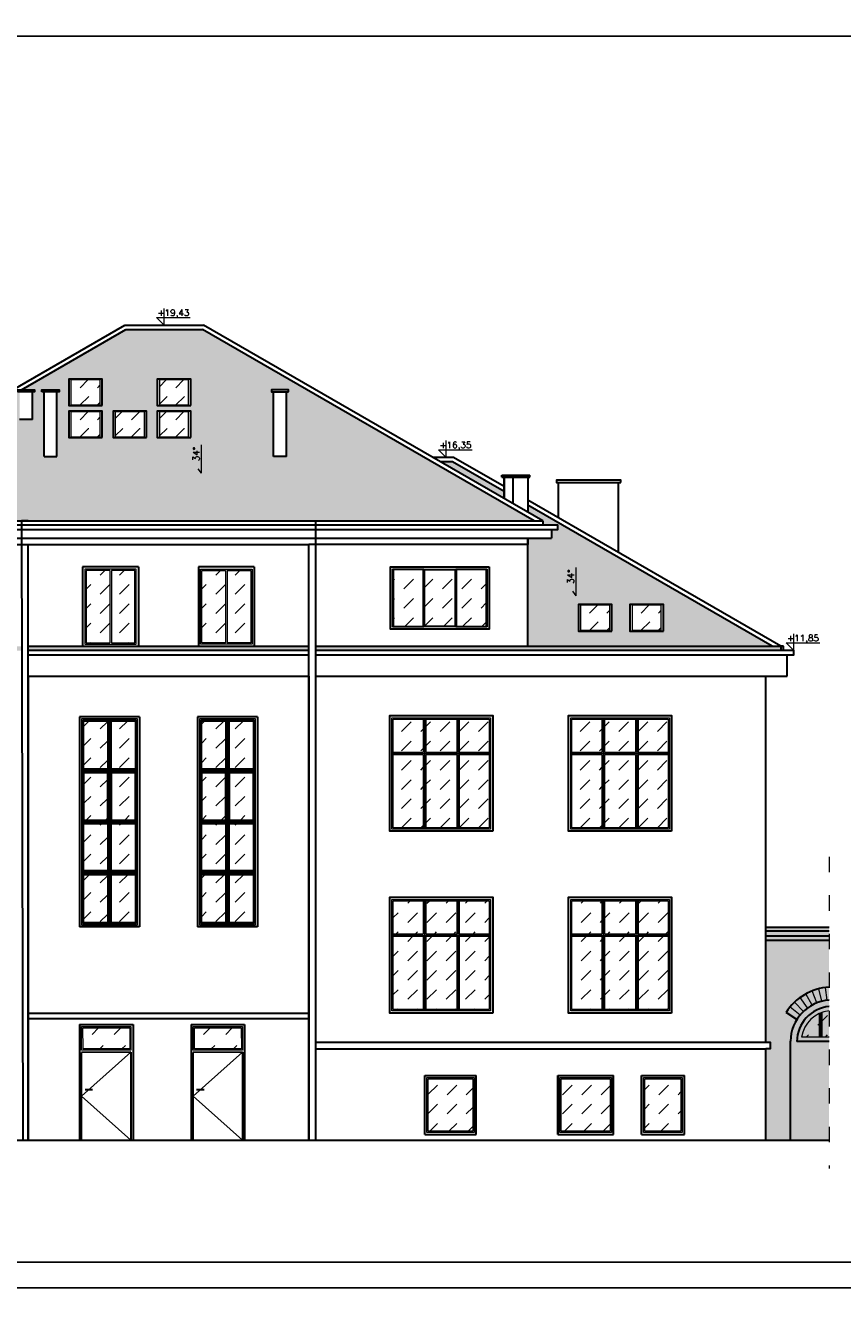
# Model space of a CAD drawing. Header units: millimetres. Extents: x 26456 to 42202, y 436 to 12316.
# Tile 33 of 36: x 39071 to 40976, y 6351 to 9321. Entities that reach past the tile are written whole.
import ezdxf

# ---------------------------------------------------------------- set-up
doc = ezdxf.new("R2010")
doc.units = ezdxf.units.MM
doc.linetypes.add('ACAD_ISO03W100', pattern=[30, 12, -18])
for name, color, linetype, lineweight in [('Blacharka', 122, 'Continuous', 15), ('G-ANNO-TTLB', 6, 'Continuous', 9), ('G-ANNO-TTLB-MEDM', 33, 'Continuous', 25), ('Stolarka okienna', 140, 'Continuous', 15), ('Wymiary', 7, 'Continuous', 9), ('Wypełnienie ścian', 22, 'Continuous', 9), ('Ściany', 22, 'Continuous', 30)]:
    doc.layers.add(name, color=color, linetype=linetype, lineweight=lineweight)
doc.styles.get("Standard").update_dxf_attribs({"font": 'arial.ttf'})
pattern_1 = [(45, (27795.717, -3096.114), (4e-15, 44.90128), [31.75, -31.75])]

# ---------------------------------------------------------------- blocks, each defined once
blk = doc.blocks.new('Okno parter 240x270  p.110')
at = {"true_color": 0x000000}
h = blk.add_hatch(dxfattribs=at)
h.set_pattern_fill('DASH', color=18, scale=10, angle=45)
h.paths.add_polyline_path([(15676.3, 5238), (15606.3, 5238), (15606.3, 5161), (15676.3, 5161)])
h.paths.add_polyline_path([(15754.3, 5238), (15682.3, 5238), (15682.3, 5161), (15754.3, 5161)])
h.paths.add_polyline_path([(15830.3, 5238), (15760.3, 5238), (15760.3, 5161), (15830.3, 5161)])
h.paths.add_polyline_path([(15676.3, 5155), (15606.3, 5155), (15606.3, 4984), (15676.3, 4984)])
h.paths.add_polyline_path([(15754.3, 5155), (15682.3, 5155), (15682.3, 4984), (15754.3, 4984)])
h.paths.add_polyline_path([(15830.3, 5155), (15760.3, 5155), (15760.3, 4984), (15830.3, 4984)])
at = {"layer": 'Stolarka okienna'}
for points in [[(15833.3, 4981), (15603.3, 4981), (15603.3, 5241), (15833.3, 5241)], [(15830.3, 4984), (15606.3, 4984), (15606.3, 5238), (15830.3, 5238)]]:
    blk.add_lwpolyline(points, close=True, dxfattribs=at)
for points in [[(15676.3, 5241), (15676.3, 5161)], [(15679.3, 5241), (15679.3, 4981)], [(15682.3, 5241), (15682.3, 5161)], [(15754.3, 5241), (15754.3, 5161)], [(15757.3, 5241), (15757.3, 4981)], [(15760.3, 5241), (15760.3, 5161)], [(15606.3, 5161), (15676.3, 5161)], [(15606.3, 5158), (15679.3, 5158)], [(15606.3, 5155), (15676.3, 5155)], [(15676.3, 5155), (15676.3, 4981)], [(15679.3, 5158), (15830.3, 5158)], [(15682.3, 5161), (15754.3, 5161)], [(15682.3, 5155), (15682.3, 4981)], [(15682.3, 5155), (15754.3, 5155)], [(15754.3, 5155), (15754.3, 4981)], [(15760.3, 5161), (15830.3, 5161)], [(15760.3, 5155), (15760.3, 4981)], [(15760.3, 5155), (15830.3, 5155)]]:
    blk.add_lwpolyline(points, dxfattribs=at)
at = {"layer": 'Ściany'}
blk.add_lwpolyline([(15838.3, 4976), (15598.3, 4976), (15598.3, 5246), (15838.3, 5246), (15838.3, 4976)], dxfattribs=at)

msp = doc.modelspace()

# ---------------------------------------------------------------- hatches: boundary and pattern name
at = {"layer": 'Blacharka', "true_color": 0xc7c8ca}
h = msp.add_hatch(color=9, dxfattribs=at)
h.dxf.hatch_style = 1
h.paths.add_polyline_path([(39062.6, 7863.2), (39062.6, 7873.2), (37957, 7873.2), (37957, 7863.2)])
h.paths.add_polyline_path([(39747, 7873.2), (39747, 7863.2), (40837, 7863.2), (40837, 7873.2)])
h.paths.add_polyline_path([(39732, 7863.2), (39732, 7873.2), (39077, 7873.2), (39077, 7863.2)])
at = {"layer": 'Stolarka okienna'}
h = msp.add_hatch(dxfattribs=at)
h.set_pattern_fill('DASH', color=1, scale=10, angle=45)
h.set_pattern_definition(pattern_1)
h.paths.add_polyline_path([(39326.4, 8050.2), (39212.4, 8050.2), (39212.4, 7881.2), (39326.4, 7881.2)])
h.paths.add_polyline_path([(39596.4, 8050.2), (39482.4, 8050.2), (39482.4, 7881.2), (39596.4, 7881.2)])
h = msp.add_hatch(dxfattribs=at)
h.set_pattern_fill('DASH', color=1, scale=10, angle=45)
h.set_pattern_definition([(45, (23878.74, 2035.274), (4e-15, 44.90128), [31.75, -31.75])])
h.paths.add_polyline_path([(40076, 8051.2), (40145, 8051.2), (40145, 7920.2), (40076, 7920.2)])
h.paths.add_polyline_path([(40002, 8051.2), (40072, 8051.2), (40072, 7920.2), (40002, 7920.2)])
h.paths.add_polyline_path([(39929, 8051.2), (39998, 8051.2), (39998, 7920.2), (39929, 7920.2)])
h = msp.add_hatch(dxfattribs=at)
h.set_pattern_fill('DASH', color=1, scale=10, angle=45)
h.set_pattern_definition(pattern_1)
h.paths.add_polyline_path([(39537, 7698.6), (39482, 7698.6), (39482, 7587.1), (39537, 7587.1)])
h.paths.add_polyline_path([(39537, 7577.1), (39482, 7577.1), (39482, 7468.6), (39537, 7468.6)])
h.paths.add_polyline_path([(39537, 7458.6), (39482, 7458.6), (39482, 7350.1), (39537, 7350.1)])
h.paths.add_polyline_path([(39537, 7340.1), (39482, 7340.1), (39482, 7228.6), (39537, 7228.6)])
h.paths.add_polyline_path([(39602, 7698.6), (39547, 7698.6), (39547, 7587.1), (39602, 7587.1)])
h.paths.add_polyline_path([(39602, 7577.1), (39547, 7577.1), (39547, 7468.6), (39602, 7468.6)])
h.paths.add_polyline_path([(39602, 7458.6), (39547, 7458.6), (39547, 7350.1), (39602, 7350.1)])
h.paths.add_polyline_path([(39602, 7340.1), (39547, 7340.1), (39547, 7228.6), (39602, 7228.6)])
h = msp.add_hatch(dxfattribs=at)
h.set_pattern_fill('DASH', color=1, scale=10, angle=45)
h.set_pattern_definition([(45, (24322.006, 2465.56), (4e-15, 44.90128), [31.75, -31.75])])
h.paths.add_polyline_path([(39998.3, 7703.5), (39928.3, 7703.5), (39928.3, 7626.5), (39998.3, 7626.5)])
h.paths.add_polyline_path([(40076.3, 7703.5), (40004.3, 7703.5), (40004.3, 7626.5), (40076.3, 7626.5)])
h.paths.add_polyline_path([(40152.3, 7703.5), (40082.3, 7703.5), (40082.3, 7626.5), (40152.3, 7626.5)])
h.paths.add_polyline_path([(39998.3, 7620.5), (39928.3, 7620.5), (39928.3, 7449.5), (39998.3, 7449.5)])
h.paths.add_polyline_path([(40076.3, 7620.5), (40004.3, 7620.5), (40004.3, 7449.5), (40076.3, 7449.5)])
h.paths.add_polyline_path([(40152.3, 7620.5), (40082.3, 7620.5), (40082.3, 7449.5), (40152.3, 7449.5)])
h = msp.add_hatch(dxfattribs=at)
h.set_pattern_fill('DASH', color=1, scale=10, angle=45)
h.set_pattern_definition([(45, (24738.74, 2465.56), (4e-15, 44.90128), [31.75, -31.75])])
h.paths.add_polyline_path([(40415, 7703.5), (40345, 7703.5), (40345, 7626.5), (40415, 7626.5)])
h.paths.add_polyline_path([(40493, 7703.5), (40421, 7703.5), (40421, 7626.5), (40493, 7626.5)])
h.paths.add_polyline_path([(40569, 7703.5), (40499, 7703.5), (40499, 7626.5), (40569, 7626.5)])
h.paths.add_polyline_path([(40415, 7620.5), (40345, 7620.5), (40345, 7449.5), (40415, 7449.5)])
h.paths.add_polyline_path([(40493, 7620.5), (40421, 7620.5), (40421, 7449.5), (40493, 7449.5)])
h.paths.add_polyline_path([(40569, 7620.5), (40499, 7620.5), (40499, 7449.5), (40569, 7449.5)])
at = {"layer": 'Wymiary', "true_color": 0x000000}
h = msp.add_hatch(dxfattribs=at)
h.set_pattern_fill('AR-HBONE', color=18, scale=0.1)
h.paths.add_polyline_path([(39483.7, 8612.1), (39305.3, 8612.1), (39061.7, 8471.5), (39092.5, 8471.5), (39092.5, 8466.5), (39087.5, 8466.5), (39087.5, 8402.1), (39057.5, 8402.1), (39057.5, 8466.5), (39053, 8466.5), (38532, 8165.7), (39732, 8165.7), (39747, 8165.7), (40257, 8165.7)])
h.paths.add_polyline_path([(39114.5, 8316.1), (39114.5, 8466.5), (39109.5, 8466.5), (39109.5, 8471.5), (39149.5, 8471.5), (39149.5, 8466.5), (39144.5, 8466.5), (39144.5, 8316.1)], flags=16)
h.paths.add_polyline_path([(39172.2, 8360), (39172.2, 8421.9), (39250.2, 8421.9), (39250.2, 8360)], flags=16)
h.paths.add_polyline_path([(39177.2, 8361.8), (39177.2, 8420.1), (39245.2, 8420.1), (39245.2, 8361.8)], flags=0)
h.paths.add_polyline_path([(39172.2, 8434.6), (39172.2, 8496.5), (39250.2, 8496.5), (39250.2, 8434.6)], flags=16)
h.paths.add_polyline_path([(39177.2, 8436.4), (39177.2, 8494.7), (39245.2, 8494.7), (39245.2, 8436.4)], flags=0)
h.paths.add_polyline_path([(39275.2, 8360), (39275.2, 8421.9), (39353.2, 8421.9), (39353.2, 8360)], flags=16)
h.paths.add_polyline_path([(39280.2, 8361.8), (39280.2, 8420.1), (39348.2, 8420.1), (39348.2, 8361.8)], flags=0)
h.paths.add_polyline_path([(39378.2, 8360), (39378.2, 8421.9), (39456.2, 8421.9), (39456.2, 8360)], flags=16)
h.paths.add_polyline_path([(39383.2, 8361.8), (39383.2, 8420.1), (39451.2, 8420.1), (39451.2, 8361.8)], flags=0)
h.paths.add_polyline_path([(39378.2, 8434.6), (39378.2, 8496.5), (39456.2, 8496.5), (39456.2, 8434.6)], flags=16)
h.paths.add_polyline_path([(39383.2, 8436.4), (39383.2, 8494.7), (39451.2, 8494.7), (39451.2, 8436.4)], flags=0)
h.paths.add_polyline_path([(39649.5, 8316.1), (39649.5, 8466.5), (39644.5, 8466.5), (39644.5, 8471.5), (39684.5, 8471.5), (39684.5, 8466.5), (39679.5, 8466.5), (39679.5, 8316.1)], flags=16)
h.paths.add_polyline_path([(39480, 8300.8), (39480.6, 8339.7), (39458.1, 8340.1), (39457.5, 8301.1)], flags=24)
at = {"layer": 'Wypełnienie ścian'}
h = msp.add_hatch(dxfattribs=at)
h.set_pattern_fill('DASH', color=1, scale=9, angle=45)
h.set_pattern_definition([(45, (24286.484, 3829.078), (3e-15, 40.41115), [28.575, -28.575])])
h.paths.add_polyline_path([(39217.4, 8494.7), (39177.2, 8494.7), (39177.2, 8454.2), (39217.7, 8454.2)])
h.paths.add_polyline_path([(39245.2, 8494.7), (39217.7, 8494.7), (39217.7, 8454.2), (39245.2, 8454.2)])
h.paths.add_polyline_path([(39245.2, 8454.2), (39217.7, 8454.2), (39217.7, 8436.4), (39245.2, 8436.4)])
h.paths.add_polyline_path([(39217.7, 8454.2), (39177.2, 8454.2), (39177.2, 8436.4), (39217.7, 8436.4)])
h = msp.add_hatch(dxfattribs=at)
h.set_pattern_fill('DASH', color=1, scale=9, angle=45)
h.set_pattern_definition([(45, (24509.484, 3829.078), (3e-15, 40.41115), [28.575, -28.575])])
h.paths.add_polyline_path([(39440.4, 8494.7), (39383.2, 8494.7), (39383.2, 8454.2), (39440.7, 8454.2)])
h.paths.add_polyline_path([(39451.2, 8494.7), (39440.7, 8494.7), (39440.7, 8454.2), (39451.2, 8454.2)])
h.paths.add_polyline_path([(39451.2, 8454.2), (39440.7, 8454.2), (39440.7, 8436.4), (39451.2, 8436.4)])
h.paths.add_polyline_path([(39440.7, 8454.2), (39383.2, 8454.2), (39383.2, 8436.4), (39440.7, 8436.4)])
h = msp.add_hatch(dxfattribs=at)
h.set_pattern_fill('DASH', color=1, scale=9, angle=45)
h.set_pattern_definition([(45, (24286.484, 3754.51), (3e-15, 40.41115), [28.575, -28.575])])
h.paths.add_polyline_path([(39217.4, 8420.1), (39177.2, 8420.1), (39177.2, 8379.6), (39217.7, 8379.6)])
h.paths.add_polyline_path([(39245.2, 8420.1), (39217.7, 8420.1), (39217.7, 8379.6), (39245.2, 8379.6)])
h.paths.add_polyline_path([(39245.2, 8379.6), (39217.7, 8379.6), (39217.7, 8361.8), (39245.2, 8361.8)])
h.paths.add_polyline_path([(39217.7, 8379.6), (39177.2, 8379.6), (39177.2, 8361.8), (39217.7, 8361.8)])
h = msp.add_hatch(dxfattribs=at)
h.set_pattern_fill('DASH', color=1, scale=9, angle=45)
h.set_pattern_definition([(45, (24406.484, 3754.51), (3e-15, 40.41115), [28.575, -28.575])])
h.paths.add_polyline_path([(39337.4, 8420.1), (39280.2, 8420.1), (39280.2, 8379.6), (39337.7, 8379.6)])
h.paths.add_polyline_path([(39348.2, 8420.1), (39337.7, 8420.1), (39337.7, 8379.6), (39348.2, 8379.6)])
h.paths.add_polyline_path([(39348.2, 8379.6), (39337.7, 8379.6), (39337.7, 8361.8), (39348.2, 8361.8)])
h.paths.add_polyline_path([(39337.7, 8379.6), (39280.2, 8379.6), (39280.2, 8361.8), (39337.7, 8361.8)])
h = msp.add_hatch(dxfattribs=at)
h.set_pattern_fill('DASH', color=1, scale=9, angle=45)
h.set_pattern_definition([(45, (24509.484, 3754.51), (3e-15, 40.41115), [28.575, -28.575])])
h.paths.add_polyline_path([(39440.4, 8420.1), (39383.2, 8420.1), (39383.2, 8379.6), (39440.7, 8379.6)])
h.paths.add_polyline_path([(39451.2, 8420.1), (39440.7, 8420.1), (39440.7, 8379.6), (39451.2, 8379.6)])
h.paths.add_polyline_path([(39451.2, 8379.6), (39440.7, 8379.6), (39440.7, 8361.8), (39451.2, 8361.8)])
h.paths.add_polyline_path([(39440.7, 8379.6), (39383.2, 8379.6), (39383.2, 8361.8), (39440.7, 8361.8)])
at = {"layer": 'Wypełnienie ścian', "true_color": 0x000000}
h = msp.add_hatch(dxfattribs=at)
h.set_pattern_fill('AR-HBONE', color=18, scale=0.1)
h.set_pattern_definition([(45, (22598.739, 2035.274), (1e-15, 14.36841), [30.48, -10.16]), (135, (22605.923, 2042.458), (1e-15, 14.36841), [30.48, -10.16])])
h.paths.add_polyline_path([(40360, 7908.8), (40360, 7970.7), (40438, 7970.7), (40438, 7908.8)], flags=16)
h.paths.add_polyline_path([(40480, 7908.8), (40480, 7970.7), (40558, 7970.7), (40558, 7908.8)], flags=16)
h.paths.add_polyline_path([(38315, 7908.8), (38315, 7970.7), (38393, 7970.7), (38393, 7908.8)], flags=16)
h.paths.add_polyline_path([(38419, 7908.8), (38419, 7970.7), (38497, 7970.7), (38497, 7908.8)], flags=16)
h.paths.add_polyline_path([(40241.9, 8202.4), (40241.9, 8185.9), (40277, 8165.7), (40277, 8155.7), (40312, 8155.7), (40312, 8145.7), (40297, 8145.7), (40297, 8125.7), (40242, 8125.7), (40242, 7873.2), (40812, 7873.2)])
h.paths.add_polyline_path([(40186.9, 8217.7), (40186.9, 8234.1), (40066.5, 8303.7), (40038, 8303.7)])
h.paths.add_polyline_path([(38584, 8223.7), (38584, 8207.3), (38751, 8303.7), (38722.5, 8303.7)])
h.paths.add_polyline_path([(38402, 8103.9), (38402, 8039.5), (38372, 8039.5), (38372, 8101.3), (37977, 7873.2), (38547, 7873.2), (38547, 8125.7), (38492, 8125.7), (38492, 8145.7), (38477, 8145.7), (38477, 8155.7), (38512, 8155.7), (38512, 8165.7), (38549, 8187.1), (38549, 8203.5), (38385.2, 8108.9), (38407, 8108.9), (38407, 8103.9)])
at = {"layer": 'Wypełnienie ścian'}
h = msp.add_hatch(dxfattribs=at)
h.set_pattern_fill('DASH', color=1, scale=9, angle=45)
h.set_pattern_definition([(45, (25474.266, 3303.321), (3e-15, 40.41115), [28.575, -28.575])])
h.paths.add_polyline_path([(40405.2, 7968.9), (40365, 7968.9), (40365, 7928.4), (40405.5, 7928.4)])
h.paths.add_polyline_path([(40433, 7968.9), (40405.5, 7968.9), (40405.5, 7928.4), (40433, 7928.4)])
h.paths.add_polyline_path([(40433, 7928.4), (40405.5, 7928.4), (40405.5, 7910.6), (40433, 7910.6)])
h.paths.add_polyline_path([(40405.5, 7928.4), (40365, 7928.4), (40365, 7910.6), (40405.5, 7910.6)])
h = msp.add_hatch(dxfattribs=at)
h.set_pattern_fill('DASH', color=1, scale=9, angle=45)
h.set_pattern_definition([(45, (25594.266, 3303.321), (3e-15, 40.41115), [28.575, -28.575])])
h.paths.add_polyline_path([(40525.2, 7968.9), (40485, 7968.9), (40485, 7928.4), (40525.5, 7928.4)])
h.paths.add_polyline_path([(40553, 7968.9), (40525.5, 7968.9), (40525.5, 7928.4), (40553, 7928.4)])
h.paths.add_polyline_path([(40553, 7928.4), (40525.5, 7928.4), (40525.5, 7910.6), (40553, 7910.6)])
h.paths.add_polyline_path([(40525.5, 7928.4), (40485, 7928.4), (40485, 7910.6), (40525.5, 7910.6)])
at = {"layer": 'Wypełnienie ścian', "true_color": 0x000000}
h = msp.add_hatch(dxfattribs=at)
h.set_pattern_fill('DASH', color=18, scale=10, angle=45)
h.set_pattern_definition(pattern_1)
h.paths.add_polyline_path([(39262, 7698.6), (39207, 7698.6), (39207, 7587.1), (39262, 7587.1)])
h.paths.add_polyline_path([(39262, 7577.1), (39207, 7577.1), (39207, 7468.6), (39262, 7468.6)])
h.paths.add_polyline_path([(39262, 7458.6), (39207, 7458.6), (39207, 7350.1), (39262, 7350.1)])
h.paths.add_polyline_path([(39262, 7340.1), (39207, 7340.1), (39207, 7228.6), (39262, 7228.6)])
h.paths.add_polyline_path([(39327, 7340.1), (39272, 7340.1), (39272, 7228.6), (39327, 7228.6)])
h.paths.add_polyline_path([(39327, 7458.6), (39272, 7458.6), (39272, 7350.1), (39327, 7350.1)])
h.paths.add_polyline_path([(39327, 7577.1), (39272, 7577.1), (39272, 7468.6), (39327, 7468.6)])
h.paths.add_polyline_path([(39327, 7698.6), (39272, 7698.6), (39272, 7587.1), (39327, 7587.1)])
at = {"layer": 'Wypełnienie ścian', "true_color": 0xc7c8ca}
h = msp.add_hatch(color=9, dxfattribs=at)
h.dxf.hatch_style = 1
h.paths.add_polyline_path([(40944.4, 7187.7), (40797, 7187.7), (40797, 6949.4), (40807, 6949.4), (40807, 6934.4), (40797, 6934.4), (40797, 6720.8), (40854.4, 6720.8), (40854.4, 6951.6, -0.138811), (40869.4, 7002.6), (40844, 7018.6, -0.241932), (40944.4, 7077.9)])
h.paths.add_polyline_path([(40944.4, 6951.4), (40869.4, 6951.4, -0.385033), (40944.4, 7032.8), (40944.4, 7047.8, 0.388719), (40854.4, 6951.6), (40854.4, 6720.8), (40944.4, 6720.8)], flags=17)
h.paths.add_polyline_path([(40944.4, 7217.7), (40797, 7217.7), (40797, 7209.7), (40944.4, 7209.7)])
h.paths.add_polyline_path([(40944.4, 7209.7), (40797, 7209.7), (40797, 7197.7), (40944.4, 7197.7)])
h.paths.add_polyline_path([(40944.4, 7197.7), (40797, 7197.7), (40797, 7187.7), (40944.4, 7187.7)])
h.paths.add_polyline_path([(40944.4, 7077.9, 0.016737), (40935.9, 7077.1), (40939.6, 7047.3, -0.012179), (40944.4, 7047.8)], flags=17)
h.paths.add_polyline_path([(40935.9, 7077.1, 0.03153), (40920.1, 7074.1), (40927.6, 7045, -0.03153), (40939.6, 7047.3)], flags=17)
h.paths.add_polyline_path([(40920.1, 7074.1, 0.03153), (40904.8, 7069.1), (40915.9, 7041.2, -0.03153), (40927.6, 7045)], flags=17)
h.paths.add_polyline_path([(40904.8, 7069.1, 0.03153), (40890.3, 7062.2), (40904.8, 7036, -0.03153), (40915.9, 7041.2)], flags=17)
h.paths.add_polyline_path([(40890.3, 7062.2, 0.031577), (40876.7, 7053.6), (40894.4, 7029.4, -0.031577), (40904.8, 7036)], flags=17)
h.paths.add_polyline_path([(40876.7, 7053.6, 0.032255), (40864.1, 7043.1), (40885, 7021.5, -0.031483), (40894.4, 7029.4)], flags=17)
h.paths.add_polyline_path([(40864.1, 7043.1, 0.030804), (40853.4, 7031.6), (40876.6, 7012.5, -0.031577), (40885, 7021.5)], flags=17)
h.paths.add_polyline_path([(40853.4, 7031.6, 0.031483), (40844, 7018.6), (40869.4, 7002.6, -0.031483), (40876.6, 7012.5)], flags=17)
h = msp.add_hatch(color=9, dxfattribs=at)
h.dxf.hatch_style = 1
h.paths.add_polyline_path([(40944.4, 7022.7), (40944.4, 7032.8, 0.385033), (40869.4, 6951.4), (40944.4, 6951.4), (40944.4, 6961.4), (40880.2, 6961.4, -0.341895)])
h.paths.add_polyline_path([(40922.4, 7016.9, 0.256204), (40880.2, 6961.4), (40922.4, 6961.4)], flags=17)
h.paths.add_polyline_path([(40944.4, 7022.7, 0.056454), (40928.4, 7019.2), (40928.4, 6961.4), (40944.4, 6961.4)], flags=17)
h.paths.add_polyline_path([(40928.4, 7019.2, 0.01102), (40925.4, 7018.1), (40925.4, 6961.4), (40928.4, 6961.4)], flags=17)
h.paths.add_polyline_path([(40925.4, 7018.1, 0.011214), (40922.4, 7016.9), (40922.4, 6961.4), (40925.4, 6961.4)], flags=17)
at = {"layer": 'Wypełnienie ścian', "true_color": 0x000000}
h = msp.add_hatch(dxfattribs=at)
h.set_pattern_fill('DASH', color=18, scale=10, angle=45)
h.set_pattern_definition(pattern_1)
h.paths.add_polyline_path([(40114, 6863.9), (40010, 6863.9), (40010, 6741.8), (40114, 6741.8)])
h.paths.add_polyline_path([(40434, 6863.9), (40320, 6863.9), (40320, 6741.8), (40434, 6741.8)])
h.paths.add_polyline_path([(40599, 6863.9), (40515, 6863.9), (40515, 6741.8), (40599, 6741.8)])

# ---------------------------------------------------------------- linework, layer by layer
at = {"layer": 'G-ANNO-TTLB'}
for points in [[(42202.1, 9346.5), (35202.1, 9346.5), (35202.1, 6376.5), (42202.1, 6376.5)], [(41202.1, 6376.5), (35202.1, 6376.5), (35202.1, 3406.5), (41202.1, 3406.5)]]:
    msp.add_lwpolyline(points, close=True, dxfattribs=at)
at = {"layer": 'G-ANNO-TTLB-MEDM'}
msp.add_lwpolyline([(42142.1, 9296.5), (35262.1, 9296.5), (35262.1, 6436.5), (42142.1, 6436.5)], close=True, dxfattribs=at)
at = {"layer": 'Stolarka okienna'}
for p, q in [((39394.5, 8622.1), (39394.5, 8661.3)), ((39394.5, 8622.1), (39376.7, 8640)), ((39376.7, 8640), (39455.1, 8640)), ((40051.9, 8313.7), (40051.9, 8352.9)), ((39481.5, 8276.8), (39481.5, 8342.9)), ((40051.9, 8313.7), (40034.1, 8331.5)), ((40034.1, 8331.5), (40112.5, 8331.5)), ((39481.5, 8276.8), (39474, 8287.2)), ((40354.8, 7991), (40354.8, 8057)), ((40354.8, 7991), (40347.3, 8001.4)), ((40862, 7863.2), (40862, 7902.4)), ((40862, 7863.2), (40844.2, 7881.1)), ((40844.2, 7881.1), (40922.6, 7881.1)), ((39205, 7463.6), (39205, 7700.6)), ((40922.4, 6961.4), (40922.4, 7016.9)), ((40925.4, 6961.4), (40925.4, 7018.1)), ((40928.4, 6961.4), (40928.4, 7019.2))]:
    msp.add_line(p, q, dxfattribs=at)
at = {"layer": 'Stolarka okienna', "color": 1}
for p, q in [((39267.4, 8050.2), (39267.4, 7881.2)), ((39271.4, 8050.2), (39271.4, 7881.2)), ((39537.4, 8050.2), (39537.4, 7881.2)), ((39541.4, 8050.2), (39541.4, 7881.2))]:
    msp.add_line(p, q, dxfattribs=at)
for points in [[(39245.2, 8436.4), (39245.2, 8494.7), (39177.2, 8494.7), (39177.2, 8436.4)], [(39451.2, 8436.4), (39451.2, 8494.7), (39383.2, 8494.7), (39383.2, 8436.4)], [(39245.2, 8361.8), (39245.2, 8420.1), (39177.2, 8420.1), (39177.2, 8361.8)], [(39348.2, 8361.8), (39348.2, 8420.1), (39280.2, 8420.1), (39280.2, 8361.8)], [(39451.2, 8361.8), (39451.2, 8420.1), (39383.2, 8420.1), (39383.2, 8361.8)], [(39209.4, 8053.2), (39209.4, 7878.2), (39329.4, 7878.2), (39329.4, 8053.2)], [(39479.4, 8053.2), (39599.4, 8053.2), (39599.4, 7878.2), (39479.4, 7878.2)], [(40147, 8053.2), (40147, 7918.2), (39927, 7918.2), (39927, 8053.2)], [(39998, 8051.2), (39929, 8051.2), (39929, 7920.2), (39998, 7920.2)], [(40002, 8051.2), (40072, 8051.2), (40072, 7920.2), (40002, 7920.2)], [(40145, 8051.2), (40076, 8051.2), (40076, 7920.2), (40145, 7920.2)], [(40433, 7910.6), (40433, 7968.9), (40365, 7968.9), (40365, 7910.6)], [(40553, 7910.6), (40553, 7968.9), (40485, 7968.9), (40485, 7910.6)], [(39477, 7703.6), (39477, 7223.6), (39607, 7223.6), (39607, 7703.6)], [(39480, 7700.6), (39480, 7226.6), (39604, 7226.6), (39604, 7700.6)], [(39482, 7698.6), (39537, 7698.6), (39537, 7587.1), (39482, 7587.1)], [(39547, 7698.6), (39602, 7698.6), (39602, 7587.1), (39547, 7587.1)], [(40155.3, 7446.5), (39925.3, 7446.5), (39925.3, 7706.5), (40155.3, 7706.5)], [(40152.3, 7449.5), (39928.3, 7449.5), (39928.3, 7703.5), (40152.3, 7703.5)], [(40572, 7446.5), (40342, 7446.5), (40342, 7706.5), (40572, 7706.5)], [(40569, 7449.5), (40345, 7449.5), (40345, 7703.5), (40569, 7703.5)], [(39482, 7577.1), (39482, 7468.6), (39537, 7468.6), (39537, 7577.1)], [(39547, 7577.1), (39547, 7468.6), (39602, 7468.6), (39602, 7577.1)], [(39482, 7458.6), (39537, 7458.6), (39537, 7350.1), (39482, 7350.1)], [(39547, 7458.6), (39602, 7458.6), (39602, 7350.1), (39547, 7350.1)], [(39482, 7340.1), (39537, 7340.1), (39537, 7228.6), (39482, 7228.6)], [(39547, 7340.1), (39602, 7340.1), (39602, 7228.6), (39547, 7228.6)], [(39462, 6985.8), (39577, 6985.8), (39577, 6931.1), (39462, 6930.8)], [(39465, 6982.8), (39574, 6982.8), (39574.3, 6934.1), (39465.3, 6933.8)]]:
    msp.add_lwpolyline(points, close=True, dxfattribs=at)
for points in [[(39204.4, 8058.2), (39204.4, 7873.2), (39334.4, 7873.2), (39334.4, 8058.2), (39204.4, 8058.2)], [(39267.4, 8050.2), (39212.4, 8050.2), (39212.4, 7881.2), (39267.4, 7881.2)], [(39271.4, 7881.2), (39326.4, 7881.2), (39326.4, 8050.2), (39271.4, 8050.2)], [(39474.4, 8058.2), (39604.4, 8058.2), (39604.4, 7873.2), (39474.4, 7873.2), (39474.4, 8058.2)], [(39537.4, 7881.2), (39482.4, 7881.2), (39482.4, 8050.2), (39537.4, 8050.2)], [(39541.4, 8050.2), (39596.4, 8050.2), (39596.4, 7881.2), (39541.4, 7881.2)], [(40000, 8053.2), (39927, 8053.2), (39927, 7918.2), (40000, 7918.2), (40000, 8053.2)], [(40000, 8053.2), (40000, 7918.2)], [(40000, 8053.2), (40074, 8053.2), (40074, 7918.2), (40000, 7918.2), (40000, 8053.2)], [(40074, 8053.2), (40074, 7918.2)], [(40147, 8053.2), (40074, 8053.2), (40074, 7918.2), (40147, 7918.2), (40147, 8053.2)], [(39480, 7700.6), (39539, 7700.6), (39539, 7585.1), (39480, 7585.1), (39480, 7700.6)], [(39539, 7700.6), (39539, 7226.6)], [(39542, 7700.6), (39542, 7226.6)], [(39545, 7700.6), (39545, 7226.6)], [(39545, 7700.6), (39604, 7700.6), (39604, 7585.1), (39545, 7585.1), (39545, 7700.6)], [(39998.3, 7706.5), (39998.3, 7626.5)], [(40001.3, 7706.5), (40001.3, 7446.5)], [(40004.3, 7706.5), (40004.3, 7626.5)], [(40076.3, 7706.5), (40076.3, 7626.5)], [(40079.3, 7706.5), (40079.3, 7446.5)], [(40082.3, 7706.5), (40082.3, 7626.5)], [(40415, 7706.5), (40415, 7626.5)], [(40418, 7706.5), (40418, 7446.5)], [(40421, 7706.5), (40421, 7626.5)], [(40493, 7706.5), (40493, 7626.5)], [(40496, 7706.5), (40496, 7446.5)], [(40499, 7706.5), (40499, 7626.5)], [(39928.3, 7626.5), (39998.3, 7626.5)], [(39928.3, 7623.5), (40001.3, 7623.5)], [(39928.3, 7620.5), (39998.3, 7620.5)], [(39998.3, 7620.5), (39998.3, 7446.5)], [(40001.3, 7623.5), (40152.3, 7623.5)], [(40004.3, 7626.5), (40076.3, 7626.5)], [(40004.3, 7620.5), (40004.3, 7446.5)], [(40004.3, 7620.5), (40076.3, 7620.5)], [(40076.3, 7620.5), (40076.3, 7446.5)], [(40082.3, 7626.5), (40152.3, 7626.5)], [(40082.3, 7620.5), (40082.3, 7446.5)], [(40082.3, 7620.5), (40152.3, 7620.5)], [(40345, 7626.5), (40415, 7626.5)], [(40345, 7623.5), (40418, 7623.5)], [(40345, 7620.5), (40415, 7620.5)], [(40415, 7620.5), (40415, 7446.5)], [(40418, 7623.5), (40569, 7623.5)], [(40421, 7626.5), (40493, 7626.5)], [(40421, 7620.5), (40421, 7446.5)], [(40421, 7620.5), (40493, 7620.5)], [(40493, 7620.5), (40493, 7446.5)], [(40499, 7626.5), (40569, 7626.5)], [(40499, 7620.5), (40499, 7446.5)], [(40499, 7620.5), (40569, 7620.5)], [(39480, 7585.1), (39604, 7585.1)], [(39480, 7582.1), (39604, 7582.1)], [(39480, 7579.1), (39604, 7579.1)], [(39480, 7579.1), (39480, 7466.6), (39539, 7466.6), (39539, 7579.1), (39480, 7579.1)], [(39545, 7579.1), (39545, 7466.6), (39604, 7466.6), (39604, 7579.1), (39545, 7579.1)], [(39480, 7466.6), (39604, 7466.6)], [(39480, 7463.6), (39604, 7463.6)], [(39480, 7460.6), (39604, 7460.6)], [(39480, 7460.6), (39539, 7460.6), (39539, 7348.1), (39480, 7348.1), (39480, 7460.6)], [(39545, 7460.6), (39604, 7460.6), (39604, 7348.1), (39545, 7348.1), (39545, 7460.6)], [(39480, 7348.1), (39604, 7348.1)], [(39480, 7345.1), (39604, 7345.1)], [(39480, 7342.1), (39604, 7342.1)], [(39480, 7342.1), (39539, 7342.1), (39539, 7226.6), (39480, 7226.6), (39480, 7342.1)], [(39545, 7342.1), (39604, 7342.1), (39604, 7226.6), (39545, 7226.6), (39545, 7342.1)]]:
    msp.add_lwpolyline(points, dxfattribs=at)
at = {"layer": 'Stolarka okienna'}
for points in [[(39197, 7708.6), (39197, 7218.6), (39337, 7218.6), (39337, 7708.6), (39197, 7708.6)], [(39205, 7700.6), (39264, 7700.6), (39264, 7585.1), (39205, 7585.1), (39205, 7700.6)], [(39264, 7700.6), (39264, 7226.6)], [(39267, 7700.6), (39267, 7226.6)], [(39270, 7700.6), (39270, 7226.6)], [(39270, 7700.6), (39329, 7700.6), (39329, 7585.1), (39270, 7585.1), (39270, 7700.6)], [(39205, 7585.1), (39329, 7585.1)], [(39205, 7582.1), (39329, 7582.1)], [(39205, 7579.1), (39329, 7579.1)], [(39205, 7579.1), (39205, 7466.6), (39264, 7466.6), (39264, 7579.1), (39205, 7579.1)], [(39270, 7579.1), (39270, 7466.6), (39329, 7466.6), (39329, 7579.1), (39270, 7579.1)], [(39205, 7466.6), (39329, 7466.6)], [(39205, 7463.6), (39329, 7463.6)], [(39205, 7460.6), (39329, 7460.6)], [(39205, 7460.6), (39264, 7460.6), (39264, 7348.1), (39205, 7348.1), (39205, 7460.6)], [(39270, 7460.6), (39329, 7460.6), (39329, 7348.1), (39270, 7348.1), (39270, 7460.6)], [(39205, 7348.1), (39329, 7348.1)], [(39205, 7345.1), (39329, 7345.1)], [(39205, 7342.1), (39329, 7342.1)], [(39205, 7342.1), (39264, 7342.1), (39264, 7226.6), (39205, 7226.6), (39205, 7342.1)], [(39270, 7342.1), (39329, 7342.1), (39329, 7226.6), (39270, 7226.6), (39270, 7342.1)], [(40944.4, 6961.4), (40880.2, 6961.4)], [(40002, 6871.9), (40122, 6871.9), (40122, 6733.8), (40002, 6733.8), (40002, 6871.9)], [(40312, 6871.9), (40442, 6871.9), (40442, 6733.8), (40312, 6733.8), (40312, 6871.9)], [(40507, 6871.9), (40607, 6871.9), (40607, 6733.8), (40507, 6733.8), (40507, 6871.9)]]:
    msp.add_lwpolyline(points, dxfattribs=at)
for points in [[(39202, 7703.6), (39202, 7223.6), (39332, 7223.6), (39332, 7703.6)], [(39205, 7700.6), (39205, 7226.6), (39329, 7226.6), (39329, 7700.6)], [(39207, 7698.6), (39262, 7698.6), (39262, 7587.1), (39207, 7587.1)], [(39272, 7698.6), (39327, 7698.6), (39327, 7587.1), (39272, 7587.1)], [(39207, 7577.1), (39207, 7468.6), (39262, 7468.6), (39262, 7577.1)], [(39272, 7577.1), (39272, 7468.6), (39327, 7468.6), (39327, 7577.1)], [(39207, 7458.6), (39262, 7458.6), (39262, 7350.1), (39207, 7350.1)], [(39272, 7458.6), (39327, 7458.6), (39327, 7350.1), (39272, 7350.1)], [(39207, 7340.1), (39262, 7340.1), (39262, 7228.6), (39207, 7228.6)], [(39272, 7340.1), (39327, 7340.1), (39327, 7228.6), (39272, 7228.6)], [(39202, 6985.8), (39317, 6985.8), (39317, 6931.1), (39202, 6930.8)], [(39205, 6982.8), (39314, 6982.8), (39314.3, 6934.1), (39205.3, 6933.8)], [(40007, 6866.9), (40117, 6866.9), (40117, 6738.8), (40007, 6738.8)], [(40010, 6863.9), (40114, 6863.9), (40114, 6741.8), (40010, 6741.8)], [(40317, 6866.9), (40437, 6866.9), (40437, 6738.8), (40317, 6738.8)], [(40320, 6863.9), (40434, 6863.9), (40434, 6741.8), (40320, 6741.8)], [(40512, 6866.9), (40602, 6866.9), (40602, 6738.8), (40512, 6738.8)], [(40515, 6863.9), (40599, 6863.9), (40599, 6741.8), (40515, 6741.8)]]:
    msp.add_lwpolyline(points, close=True, dxfattribs=at)
msp.add_arc((40951.9, 6950.6), 72.5, 95.9658, 171.467, dxfattribs=at)
at = {"layer": 'Wypełnienie ścian', "color": 18, "linetype": 'ACAD_ISO03W100', "lineweight": 15, "ltscale": 3, "true_color": 0x000000}
msp.add_line((40944.4, 7382.2), (40944.4, 6654.8), dxfattribs=at)
at = {"layer": 'Wypełnienie ścian', "color": 18, "true_color": 0x000000}
for p, q in [((40915.9, 7041.2), (40904.8, 7069.1)), ((40939.6, 7047.3), (40935.9, 7077.1)), ((40894.4, 7029.4), (40876.7, 7053.6)), ((40876.6, 7012.5), (40853.4, 7031.6))]:
    msp.add_line(p, q, dxfattribs=at)
at = {"layer": 'Wypełnienie ścian', "color": 18, "linetype": 'Continuous', "true_color": 0x000000}
for p, q in [((40928.4, 6999), (40940.9, 7011.5)), ((39226.4, 6967.7), (39241.5, 6982.8)), ((39278, 6967.7), (39293.1, 6982.8)), ((40918.5, 6989.1), (40922.4, 6993)), ((40890.8, 6961.4), (40896, 6966.6)), ((40935.7, 6961.4), (40940.9, 6966.6)), ((39244.2, 6933.9), (39252.2, 6941.9)), ((39296, 6934), (39303.9, 6941.9))]:
    msp.add_line(p, q, dxfattribs=at)
at = {"layer": 'Wypełnienie ścian', "color": 1, "linetype": 'Continuous'}
for p, q in [((39486.4, 6967.7), (39501.5, 6982.8)), ((39538, 6967.7), (39553.1, 6982.8)), ((39504.2, 6933.9), (39512.2, 6941.9)), ((39556, 6934), (39563.9, 6941.9))]:
    msp.add_line(p, q, dxfattribs=at)
at = {"layer": 'Wypełnienie ścian'}
for p in [(39317, 6925.9), (39317, 6720.7)]:
    msp.add_line(p, (39202, 6823.3), dxfattribs=at)
at = {"layer": 'Wypełnienie ścian', "color": 1}
for p in [(39577, 6925.9), (39577, 6720.7)]:
    msp.add_line(p, (39462, 6823.3), dxfattribs=at)
at = {"layer": 'Wypełnienie ścian', "color": 18, "true_color": 0x000000}
for points in [[(40927.6, 7045), (40920.1, 7074.1)], [(40885, 7021.5), (40864.1, 7043.1)], [(40904.8, 7036), (40890.3, 7062.2)]]:
    msp.add_lwpolyline(points, dxfattribs=at)
at = {"layer": 'Ściany'}
for p, q in [((38512, 8165.7), (39302.6, 8622.1)), ((40277, 8165.7), (39486.4, 8622.1)), ((39061.7, 8471.5), (39305.3, 8612.1)), ((40257, 8165.7), (39483.7, 8612.1)), ((39087.5, 8402.1), (39087.5, 8466.5)), ((39114.5, 8316.1), (39114.5, 8466.5)), ((39144.5, 8316.1), (39144.5, 8466.5)), ((39649.5, 8316.1), (39649.5, 8466.5)), ((39679.5, 8316.1), (39679.5, 8466.5)), ((39087.5, 8402.1), (39057.5, 8402.1)), ((39114.5, 8316.1), (39144.5, 8316.1)), ((39679.5, 8316.1), (39649.5, 8316.1)), ((40181.9, 8272.7), (40246.9, 8272.7)), ((40181.9, 8267.7), (40181.9, 8272.7)), ((40181.9, 8267.7), (40246.9, 8267.7)), ((40186.9, 8267.7), (40186.9, 8217.7)), ((40186.9, 8217.7), (40186.9, 8267.7)), ((40201.9, 8267.7), (40201.9, 8272.7)), ((40206.9, 8267.7), (40206.9, 8206.1)), ((40241.9, 8267.7), (40241.9, 8185.9)), ((40246.9, 8267.7), (40246.9, 8272.7)), ((40313.7, 8172.5), (40313.7, 8255.6)), ((40453.7, 8091.7), (40453.7, 8255.6)), ((40277, 8165.7), (40277, 8155.7)), ((40277, 8165.7), (40277, 8155.7)), ((40862, 7863.2), (40837, 7863.2)), ((40847, 7803.2), (40847, 7853.2)), ((40847, 7803.2), (40847, 7853.2)), ((39197, 6990.8), (39322, 6990.8)), ((39732, 6990.8), (39732, 6720.8)), ((39202, 6720.8), (39202, 6925.8)), ((39317, 6925.9), (39317, 6720.8)), ((40002, 6871.9), (40122, 6871.9)), ((40312, 6871.9), (40442, 6871.9)), ((40507, 6871.9), (40607, 6871.9)), ((39210, 6839.3), (39227.5, 6839.3)), ((39077, 6720.8), (39732, 6720.8)), ((40002, 6733.8), (40122, 6733.8)), ((40312, 6733.8), (40442, 6733.8)), ((40507, 6733.8), (40607, 6733.8))]:
    msp.add_line(p, q, dxfattribs=at)
at = {"layer": 'Ściany', "color": 1}
for p, q in [((39457, 6990.8), (39582, 6990.8)), ((39457, 6990.8), (39457, 6720.8)), ((39582, 6990.8), (39582, 6720.8)), ((39462, 6720.8), (39462, 6925.8)), ((39577, 6925.9), (39577, 6720.8)), ((39470, 6839.3), (39487.5, 6839.3))]:
    msp.add_line(p, q, dxfattribs=at)
at = {"layer": 'Ściany'}
for points in [[(39302.6, 8622.1), (39486.4, 8622.1)], [(39305.3, 8612.1), (39483.7, 8612.1)], [(40186.9, 8245.7), (40069.2, 8313.7), (40020.7, 8313.7)], [(40186.9, 8234.1), (40066.5, 8303.7), (40038, 8303.7)], [(40832, 7873.2), (40241.9, 8213.9)], [(40812, 7873.2), (40241.9, 8202.4)], [(39732, 8155.7), (38477, 8155.7), (38477, 8145.7), (39732, 8145.7)], [(38492, 8145.7), (39077, 8145.7)], [(38512, 8155.7), (38512, 8165.7), (39732, 8165.7)], [(39077, 8165.7), (39062, 8165.7), (39065.2, 6720.8)], [(39732, 8165.7), (40277, 8165.7)], [(39732, 8165.7), (39747, 8165.7), (39747, 6720.8)], [(40297, 8145.7), (40312, 8145.7), (40312, 8155.7), (39732, 8155.7)], [(39732, 8145.7), (40297, 8145.7)], [(39732, 8145.7), (40297, 8145.7)], [(40297, 8145.7), (40297, 8125.7)], [(38492, 8125.7), (39077, 8125.7)], [(38547, 8125.7), (38547, 8110.7), (39077, 8110.7)], [(39077, 8125.7), (39732, 8125.7)], [(39077, 6720.8), (39077, 8110.7)], [(39077, 8110.7), (39732, 8110.7)], [(39732, 8125.7), (40297, 8125.7)], [(40242, 8125.7), (40242, 8110.7), (39732, 8110.7)], [(39732, 6720.8), (39732, 8110.7)], [(40242, 7873.2), (40242, 8125.7)], [(39077, 7873.2), (39732, 7873.2)], [(39747, 7873.2), (40837, 7873.2), (40837, 7863.2)], [(40837, 7873.2), (40832, 7873.2), (40832, 7863.2)], [(39732, 7863.2), (39077, 7863.2)], [(39732, 7863.2), (39077, 7863.2)], [(39077, 7853.2), (39732, 7853.2)], [(39077, 7853.2), (39732, 7853.2)], [(40847, 7863.2), (39747, 7863.2)], [(40847, 7853.2), (40862, 7853.2), (40862, 7863.2), (39747, 7863.2)], [(39747, 7853.2), (40847, 7853.2)], [(39747, 7853.2), (40847, 7853.2)], [(39077, 7803.2), (39732, 7803.2)], [(39077, 7803.2), (39732, 7803.2)], [(39077, 7803.2), (39077, 6720.8)], [(39732, 7803.2), (39732, 6720.8)], [(39747, 7803.2), (40847, 7803.2)], [(39747, 7803.2), (40847, 7803.2)], [(40797, 6949.4), (40797, 7803.2)], [(39197, 7708.6), (39197, 7218.6)], [(39337, 7708.6), (39197, 7708.6)], [(39337, 7708.6), (39337, 7218.6)], [(39337, 7708.6), (39337, 7218.6)], [(39472, 7708.6), (39472, 7218.6)], [(39612, 7708.6), (39472, 7708.6)], [(39612, 7708.6), (39612, 7218.6)], [(39337, 7218.6), (39197, 7218.6)], [(39337, 7218.6), (39197, 7218.6)], [(39612, 7218.6), (39472, 7218.6)], [(40797, 7217.7), (40944.4, 7217.7)], [(40797, 7209.7), (40944.4, 7209.7)], [(40797, 7197.7), (40944.4, 7197.7)], [(40797, 7187.7), (40944.4, 7187.7)], [(39732, 7016.1), (39077, 7016.1)], [(40869.4, 7002.6), (40844, 7018.6)], [(39732, 7004.1), (39077, 7004.1)], [(39077, 6990.8), (39077, 6720.8)], [(39197, 6990.8), (39197, 6720.8)], [(39322, 6990.8), (39322, 6720.8)], [(40854.4, 6720.8), (40854.4, 6951.6)], [(40944.4, 6951.4), (40869.4, 6951.4)], [(39317, 6926.1), (39202, 6925.8)], [(39747, 6949.4), (40797, 6949.4)], [(39747, 6934.4), (40797, 6934.4)], [(40797, 6949.4), (40807, 6949.4), (40807, 6934.4), (40797, 6934.4)], [(40797, 6720.8), (40797, 6934.4)], [(40002, 6733.8), (40002, 6871.9)], [(40122, 6733.8), (40122, 6871.9)], [(40312, 6733.8), (40312, 6871.9)], [(40312, 6871.9), (40312, 6733.8)], [(40442, 6733.8), (40442, 6871.9)], [(40507, 6733.8), (40507, 6871.9)], [(40607, 6733.8), (40607, 6871.9)], [(35371.5, 6720.8), (40944.4, 6720.8)]]:
    msp.add_lwpolyline(points, dxfattribs=at)
at = {"layer": 'Ściany', "color": 1}
for points in [[(39250.2, 8434.6), (39250.2, 8496.5), (39172.2, 8496.5), (39172.2, 8434.6)], [(39456.2, 8434.6), (39456.2, 8496.5), (39378.2, 8496.5), (39378.2, 8434.6)], [(39250.2, 8360), (39250.2, 8421.9), (39172.2, 8421.9), (39172.2, 8360)], [(39353.2, 8360), (39353.2, 8421.9), (39275.2, 8421.9), (39275.2, 8360)], [(39456.2, 8360), (39456.2, 8421.9), (39378.2, 8421.9), (39378.2, 8360)], [(40438, 7908.8), (40438, 7970.7), (40360, 7970.7), (40360, 7908.8)], [(40558, 7908.8), (40558, 7970.7), (40480, 7970.7), (40480, 7908.8)]]:
    msp.add_lwpolyline(points, close=True, dxfattribs=at)
at = {"layer": 'Ściany'}
for points in [[(39052.5, 8466.5), (39052.5, 8471.5), (39092.5, 8471.5), (39092.5, 8466.5)], [(39109.5, 8466.5), (39109.5, 8471.5), (39149.5, 8471.5), (39149.5, 8466.5)], [(39684.5, 8466.5), (39684.5, 8471.5), (39644.5, 8471.5), (39644.5, 8466.5)], [(40458.7, 8255.6), (40458.7, 8260.6), (40308.7, 8260.6), (40308.7, 8255.6)]]:
    msp.add_lwpolyline(points, close=True, dxfattribs=at)
at = {"layer": 'Ściany', "color": 1}
for points in [[(39204.4, 8058.2), (39204.4, 7873.2)], [(39334.4, 8058.2), (39204.4, 8058.2)], [(39334.4, 8058.2), (39334.4, 7873.2)], [(39474.4, 8058.2), (39474.4, 7873.2)], [(39604.4, 8058.2), (39474.4, 8058.2)], [(39604.4, 8058.2), (39604.4, 7873.2)], [(40152, 8058.2), (40152, 7913.2), (39922, 7913.2), (39922, 8058.2), (40152, 8058.2)], [(39472, 7708.6), (39472, 7218.6)], [(40160.3, 7441.5), (39920.3, 7441.5), (39920.3, 7711.5), (40160.3, 7711.5), (40160.3, 7441.5)], [(40577, 7441.5), (40337, 7441.5), (40337, 7711.5), (40577, 7711.5), (40577, 7441.5)], [(39612, 7218.6), (39472, 7218.6)], [(39577, 6926.1), (39462, 6925.8)]]:
    msp.add_lwpolyline(points, dxfattribs=at)
at = {"layer": 'Ściany'}
for radius, start, end in [(127.5, 93.3883, 147.7897), (97.5, 94.4326, 179.4008), (82.5, 95.2407, 179.4742)]:
    msp.add_arc((40951.9, 6950.6), radius, start, end, dxfattribs=at)

# ---------------------------------------------------------------- block references
at = {"layer": 'Stolarka okienna'}
for p in [(24322, 2041.5), (24738.7, 2041.5)]:
    msp.add_blockref('Okno parter 240x270  p.110', p, dxfattribs=at)

# ---------------------------------------------------------------- texts
at = {"layer": 'Stolarka okienna', "char_height": 15, "attachment_point": 1}
for s, insert in [('{\\Fsimplex|c238;+19,43}', (39378.7, 8658.7)), ('{\\Fsimplex|c238;+16,35}', (40036.1, 8350.3)), ('{\\Fsimplex|c238;+11,85}', (40846.2, 7899.8))]:
    msp.add_mtext(s, dxfattribs=dict(at, insert=insert))
at = {"layer": 'Stolarka okienna', "char_height": 15, "attachment_point": 1, "rotation": 89.1217}
for insert in [(39461.3, 8304.8), (40334.6, 8019)]:
    msp.add_mtext('{\\Fsimplex|c0;34%%D}', dxfattribs=dict(at, insert=insert))

doc.saveas('drawing.dxf')
